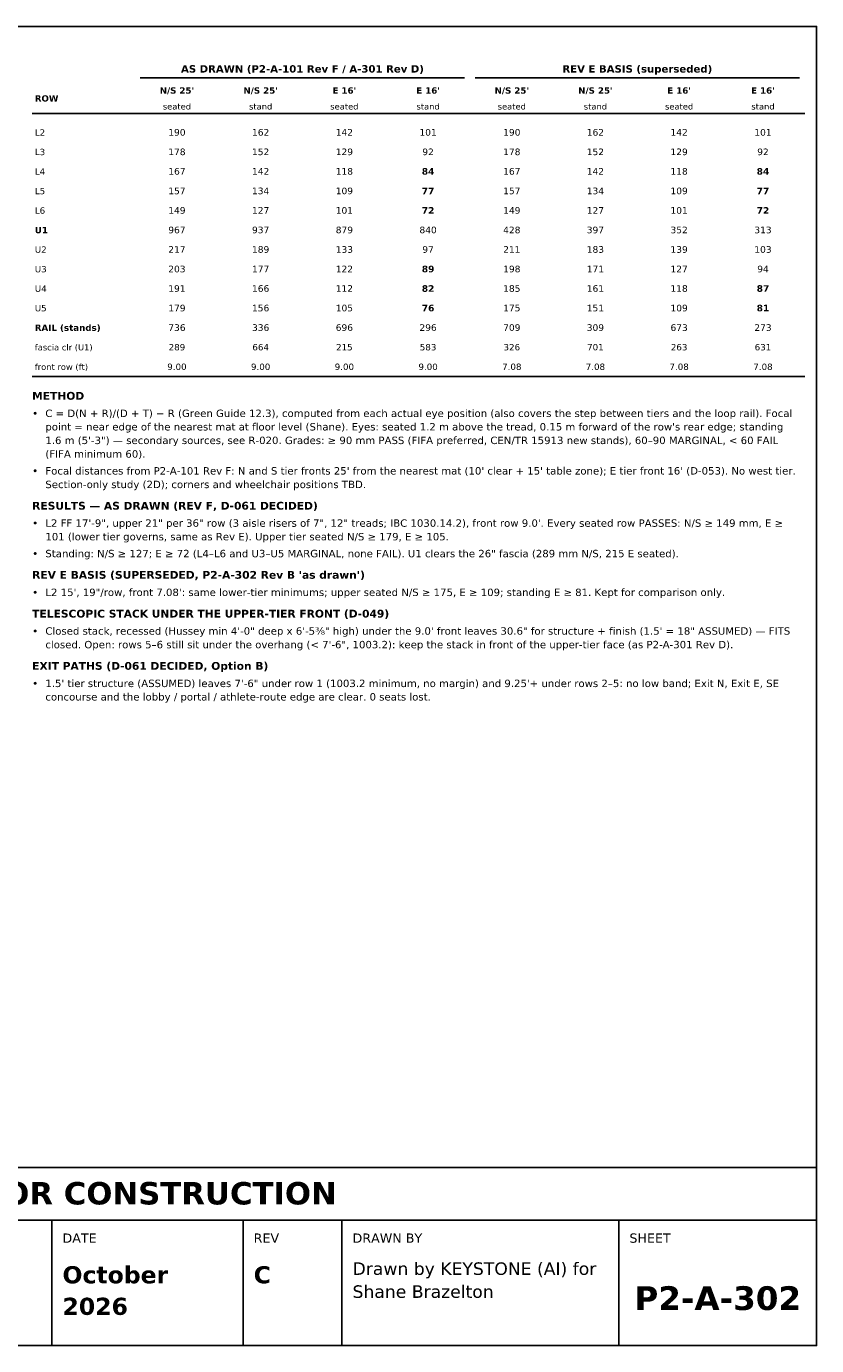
# Model space of a CAD drawing. Header units: inches. Extents: x 0.5 to 16.5, y 0.5 to 10.5.
# Tile 4 of 4: x 10.5 to 16.5, y 0.5 to 10.5. Entities that reach past the tile are written whole.
import ezdxf
from ezdxf.enums import TextEntityAlignment as Align

# ---------------------------------------------------------------- set-up
doc = ezdxf.new("R2010")
doc.units = ezdxf.units.IN
doc.header["$MEASUREMENT"] = 0
doc.layers.add('A-ANNO-TEXT', color=7, linetype='Continuous')
doc.layers.add('G-ANNO-TTLB', color=7, linetype='Continuous')
doc.styles.add('KS-BOLD', font='DejaVuSans-Bold.ttf')
doc.styles.add('KS-REG', font='DejaVuSans.ttf')

msp = doc.modelspace()

# ---------------------------------------------------------------- linework, layer by layer
at = {"layer": 'A-ANNO-TEXT'}
for p, q in [((11.37, 10.11), (13.83, 10.11)), ((13.91, 10.11), (16.37, 10.11)), ((10.55, 9.84), (16.41, 9.84)), ((10.55, 7.846), (16.41, 7.846))]:
    msp.add_line(p, q, dxfattribs=at)
at = {"layer": 'G-ANNO-TTLB'}
for p, q in [((0.5, 1.45), (16.5, 1.45)), ((10.7, 0.5), (10.7, 1.45)), ((12.15, 0.5), (12.15, 1.45)), ((12.9, 0.5), (12.9, 1.45)), ((15, 0.5), (15, 1.45))]:
    msp.add_line(p, q, dxfattribs=at)
for points in [[(0.5, 0.5), (16.5, 0.5), (16.5, 10.5), (0.5, 10.5)], [(0.5, 1.45), (16.5, 1.45), (16.5, 1.85), (0.5, 1.85)]]:
    msp.add_lwpolyline(points, close=True, dxfattribs=at)

# ---------------------------------------------------------------- texts
at = {"layer": 'A-ANNO-TEXT'}
for s, height, style, p in [('AS DRAWN (P2-A-101 Rev F / A-301 Rev D)', 0.056, 'KS-BOLD', (12.6, 10.15)), ('REV E BASIS (superseded)', 0.056, 'KS-BOLD', (15.14, 10.15)), ("N/S 25'", 0.048, 'KS-BOLD', (11.648, 9.99)), ("N/S 25'", 0.048, 'KS-BOLD', (12.283, 9.99)), ("E 16'", 0.048, 'KS-BOLD', (12.918, 9.99)), ("E 16'", 0.048, 'KS-BOLD', (13.553, 9.99)), ("N/S 25'", 0.048, 'KS-BOLD', (14.188, 9.99)), ("N/S 25'", 0.048, 'KS-BOLD', (14.822, 9.99)), ("E 16'", 0.048, 'KS-BOLD', (15.457, 9.99)), ("E 16'", 0.048, 'KS-BOLD', (16.093, 9.99)), ('seated', 0.046, 'KS-REG', (11.648, 9.87)), ('stand', 0.046, 'KS-REG', (12.283, 9.87)), ('seated', 0.046, 'KS-REG', (12.918, 9.87)), ('stand', 0.046, 'KS-REG', (13.553, 9.87)), ('seated', 0.046, 'KS-REG', (14.188, 9.87)), ('stand', 0.046, 'KS-REG', (14.822, 9.87)), ('seated', 0.046, 'KS-REG', (15.457, 9.87)), ('stand', 0.046, 'KS-REG', (16.093, 9.87)), ('190', 0.05, 'KS-REG', (11.648, 9.672)), ('162', 0.05, 'KS-REG', (12.283, 9.672)), ('142', 0.05, 'KS-REG', (12.918, 9.672)), ('101', 0.05, 'KS-REG', (13.553, 9.672)), ('190', 0.05, 'KS-REG', (14.188, 9.672)), ('162', 0.05, 'KS-REG', (14.822, 9.672)), ('142', 0.05, 'KS-REG', (15.457, 9.672)), ('101', 0.05, 'KS-REG', (16.093, 9.672)), ('178', 0.05, 'KS-REG', (11.648, 9.524)), ('152', 0.05, 'KS-REG', (12.283, 9.524)), ('129', 0.05, 'KS-REG', (12.918, 9.524)), ('92', 0.05, 'KS-REG', (13.553, 9.524)), ('178', 0.05, 'KS-REG', (14.188, 9.524)), ('152', 0.05, 'KS-REG', (14.822, 9.524)), ('129', 0.05, 'KS-REG', (15.457, 9.524)), ('92', 0.05, 'KS-REG', (16.093, 9.524)), ('167', 0.05, 'KS-REG', (11.648, 9.376)), ('142', 0.05, 'KS-REG', (12.283, 9.376)), ('118', 0.05, 'KS-REG', (12.918, 9.376)), ('84', 0.05, 'KS-BOLD', (13.553, 9.376)), ('167', 0.05, 'KS-REG', (14.188, 9.376)), ('142', 0.05, 'KS-REG', (14.822, 9.376)), ('118', 0.05, 'KS-REG', (15.457, 9.376)), ('84', 0.05, 'KS-BOLD', (16.093, 9.376)), ('157', 0.05, 'KS-REG', (11.648, 9.228)), ('134', 0.05, 'KS-REG', (12.283, 9.228)), ('109', 0.05, 'KS-REG', (12.918, 9.228)), ('77', 0.05, 'KS-BOLD', (13.553, 9.228)), ('157', 0.05, 'KS-REG', (14.188, 9.228)), ('134', 0.05, 'KS-REG', (14.822, 9.228)), ('109', 0.05, 'KS-REG', (15.457, 9.228)), ('77', 0.05, 'KS-BOLD', (16.093, 9.228)), ('149', 0.05, 'KS-REG', (11.648, 9.08)), ('127', 0.05, 'KS-REG', (12.283, 9.08)), ('101', 0.05, 'KS-REG', (12.918, 9.08)), ('72', 0.05, 'KS-BOLD', (13.553, 9.08)), ('149', 0.05, 'KS-REG', (14.188, 9.08)), ('127', 0.05, 'KS-REG', (14.822, 9.08)), ('101', 0.05, 'KS-REG', (15.457, 9.08)), ('72', 0.05, 'KS-BOLD', (16.093, 9.08)), ('967', 0.05, 'KS-REG', (11.648, 8.932)), ('937', 0.05, 'KS-REG', (12.283, 8.932)), ('879', 0.05, 'KS-REG', (12.918, 8.932)), ('840', 0.05, 'KS-REG', (13.553, 8.932)), ('428', 0.05, 'KS-REG', (14.188, 8.932)), ('397', 0.05, 'KS-REG', (14.822, 8.932)), ('352', 0.05, 'KS-REG', (15.457, 8.932)), ('313', 0.05, 'KS-REG', (16.093, 8.932)), ('217', 0.05, 'KS-REG', (11.648, 8.784)), ('189', 0.05, 'KS-REG', (12.283, 8.784)), ('133', 0.05, 'KS-REG', (12.918, 8.784)), ('97', 0.05, 'KS-REG', (13.553, 8.784)), ('211', 0.05, 'KS-REG', (14.188, 8.784)), ('183', 0.05, 'KS-REG', (14.822, 8.784)), ('139', 0.05, 'KS-REG', (15.457, 8.784)), ('103', 0.05, 'KS-REG', (16.093, 8.784)), ('203', 0.05, 'KS-REG', (11.648, 8.636)), ('177', 0.05, 'KS-REG', (12.283, 8.636)), ('122', 0.05, 'KS-REG', (12.918, 8.636)), ('89', 0.05, 'KS-BOLD', (13.553, 8.636)), ('198', 0.05, 'KS-REG', (14.188, 8.636)), ('171', 0.05, 'KS-REG', (14.822, 8.636)), ('127', 0.05, 'KS-REG', (15.457, 8.636)), ('94', 0.05, 'KS-REG', (16.093, 8.636)), ('191', 0.05, 'KS-REG', (11.648, 8.488)), ('166', 0.05, 'KS-REG', (12.283, 8.488)), ('112', 0.05, 'KS-REG', (12.918, 8.488)), ('82', 0.05, 'KS-BOLD', (13.553, 8.488)), ('185', 0.05, 'KS-REG', (14.188, 8.488)), ('161', 0.05, 'KS-REG', (14.822, 8.488)), ('118', 0.05, 'KS-REG', (15.457, 8.488)), ('87', 0.05, 'KS-BOLD', (16.093, 8.488)), ('179', 0.05, 'KS-REG', (11.648, 8.34)), ('156', 0.05, 'KS-REG', (12.283, 8.34)), ('105', 0.05, 'KS-REG', (12.918, 8.34)), ('76', 0.05, 'KS-BOLD', (13.553, 8.34)), ('175', 0.05, 'KS-REG', (14.188, 8.34)), ('151', 0.05, 'KS-REG', (14.822, 8.34)), ('109', 0.05, 'KS-REG', (15.457, 8.34)), ('81', 0.05, 'KS-BOLD', (16.093, 8.34)), ('736', 0.05, 'KS-REG', (11.648, 8.192)), ('336', 0.05, 'KS-REG', (12.283, 8.192)), ('696', 0.05, 'KS-REG', (12.918, 8.192)), ('296', 0.05, 'KS-REG', (13.553, 8.192)), ('709', 0.05, 'KS-REG', (14.188, 8.192)), ('309', 0.05, 'KS-REG', (14.822, 8.192)), ('673', 0.05, 'KS-REG', (15.457, 8.192)), ('273', 0.05, 'KS-REG', (16.093, 8.192)), ('289', 0.048, 'KS-REG', (11.648, 8.044)), ('664', 0.048, 'KS-REG', (12.283, 8.044)), ('215', 0.048, 'KS-REG', (12.918, 8.044)), ('583', 0.048, 'KS-REG', (13.553, 8.044)), ('326', 0.048, 'KS-REG', (14.188, 8.044)), ('701', 0.048, 'KS-REG', (14.822, 8.044)), ('263', 0.048, 'KS-REG', (15.457, 8.044)), ('631', 0.048, 'KS-REG', (16.093, 8.044)), ('9.00', 0.048, 'KS-REG', (11.648, 7.896)), ('9.00', 0.048, 'KS-REG', (12.283, 7.896)), ('9.00', 0.048, 'KS-REG', (12.918, 7.896)), ('9.00', 0.048, 'KS-REG', (13.553, 7.896)), ('7.08', 0.048, 'KS-REG', (14.188, 7.896)), ('7.08', 0.048, 'KS-REG', (14.822, 7.896)), ('7.08', 0.048, 'KS-REG', (15.457, 7.896)), ('7.08', 0.048, 'KS-REG', (16.093, 7.896))]:
    msp.add_text(s, height=height, dxfattribs=dict(at, style=style)).set_placement(p, align=Align.CENTER)
for s, height, style, p in [('ROW', 0.048, 'KS-BOLD', (10.57, 9.93)), ('L2', 0.048, 'KS-REG', (10.57, 9.672)), ('L3', 0.048, 'KS-REG', (10.57, 9.524)), ('L4', 0.048, 'KS-REG', (10.57, 9.376)), ('L5', 0.048, 'KS-REG', (10.57, 9.228)), ('L6', 0.048, 'KS-REG', (10.57, 9.08)), ('U1', 0.048, 'KS-BOLD', (10.57, 8.932)), ('U2', 0.048, 'KS-REG', (10.57, 8.784)), ('U3', 0.048, 'KS-REG', (10.57, 8.636)), ('U4', 0.048, 'KS-REG', (10.57, 8.488)), ('U5', 0.048, 'KS-REG', (10.57, 8.34)), ('RAIL (stands)', 0.048, 'KS-BOLD', (10.57, 8.192)), ('fascia clr (U1)', 0.046, 'KS-REG', (10.57, 8.044)), ('front row (ft)', 0.046, 'KS-REG', (10.57, 7.896)), ('METHOD', 0.059, 'KS-BOLD', (10.55, 7.67)), ('C = D(N + R)/(D + T) − R (Green Guide 12.3), computed from each actual eye position (also covers the step between tiers and the loop rail). Focal', 0.056, 'KS-REG', (10.65, 7.539)), ('•', 0.056, 'KS-REG', (10.55, 7.539)), ("point = near edge of the nearest mat at floor level (Shane). Eyes: seated 1.2 m above the tread, 0.15 m forward of the row's rear edge; standing", 0.056, 'KS-REG', (10.65, 7.437)), ('1.6 m (5\'-3") — secondary sources, see R-020. Grades: ≥ 90 mm PASS (FIFA preferred, CEN/TR 15913 new stands), 60–90 MARGINAL, < 60 FAIL', 0.056, 'KS-REG', (10.65, 7.334)), ('(FIFA minimum 60).', 0.056, 'KS-REG', (10.65, 7.231)), ('•', 0.056, 'KS-REG', (10.55, 7.103)), ("Focal distances from P2-A-101 Rev F: N and S tier fronts 25' from the nearest mat (10' clear + 15' table zone); E tier front 16' (D-053). No west tier.", 0.056, 'KS-REG', (10.65, 7.103)), ('Section-only study (2D); corners and wheelchair positions TBD.', 0.056, 'KS-REG', (10.65, 7)), ('RESULTS — AS DRAWN (REV F, D-061 DECIDED)', 0.059, 'KS-BOLD', (10.55, 6.837)), ('•', 0.056, 'KS-REG', (10.55, 6.707)), ('L2 FF 17\'-9", upper 21" per 36" row (3 aisle risers of 7", 12" treads; IBC 1030.14.2), front row 9.0\'. Every seated row PASSES: N/S ≥ 149 mm, E ≥', 0.056, 'KS-REG', (10.65, 6.707)), ('101 (lower tier governs, same as Rev E). Upper tier seated N/S ≥ 179, E ≥ 105.', 0.056, 'KS-REG', (10.65, 6.604)), ('•', 0.056, 'KS-REG', (10.55, 6.476)), ('Standing: N/S ≥ 127; E ≥ 72 (L4–L6 and U3–U5 MARGINAL, none FAIL). U1 clears the 26" fascia (289 mm N/S, 215 E seated).', 0.056, 'KS-REG', (10.65, 6.476)), ("REV E BASIS (SUPERSEDED, P2-A-302 Rev B 'as drawn')", 0.059, 'KS-BOLD', (10.55, 6.313)), ('•', 0.056, 'KS-REG', (10.55, 6.182)), ('L2 15\', 19"/row, front 7.08\': same lower-tier minimums; upper seated N/S ≥ 175, E ≥ 109; standing E ≥ 81. Kept for comparison only.', 0.056, 'KS-REG', (10.65, 6.182)), ('TELESCOPIC STACK UNDER THE UPPER-TIER FRONT (D-049)', 0.059, 'KS-BOLD', (10.55, 6.019)), ('•', 0.056, 'KS-REG', (10.55, 5.889)), ('Closed stack, recessed (Hussey min 4\'-0" deep x 6\'-5⅜" high) under the 9.0\' front leaves 30.6" for structure + finish (1.5\' = 18" ASSUMED) — FITS', 0.056, 'KS-REG', (10.65, 5.889)), ('closed. Open: rows 5–6 still sit under the overhang (< 7\'-6", 1003.2): keep the stack in front of the upper-tier face (as P2-A-301 Rev D).', 0.056, 'KS-REG', (10.65, 5.786)), ('EXIT PATHS (D-061 DECIDED, Option B)', 0.059, 'KS-BOLD', (10.55, 5.623)), ('•', 0.056, 'KS-REG', (10.55, 5.492)), ('1.5\' tier structure (ASSUMED) leaves 7\'-6" under row 1 (1003.2 minimum, no margin) and 9.25\'+ under rows 2–5: no low band; Exit N, Exit E, SE', 0.056, 'KS-REG', (10.65, 5.492)), ('concourse and the lobby / portal / athlete-route edge are clear. 0 seats lost.', 0.056, 'KS-REG', (10.65, 5.39))]:
    msp.add_text(s, height=height, dxfattribs=dict(at, style=style)).set_placement(p)
at = {"layer": 'G-ANNO-TTLB', "style": 'KS-BOLD'}
for s, height, p in [('PRELIMINARY — CONCEPTUAL DESIGN — NOT FOR CONSTRUCTION', 0.17, (8.5, 1.57)), ('P2-A-302', 0.18, (15.75, 0.77))]:
    msp.add_text(s, height=height, dxfattribs=at).set_placement(p, align=Align.CENTER)
at = {"layer": 'G-ANNO-TTLB'}
for s, height, style, p in [('DATE', 0.07, 'KS-REG', (10.78, 1.28)), ('REV', 0.07, 'KS-REG', (12.23, 1.28)), ('DRAWN BY', 0.07, 'KS-REG', (12.98, 1.28)), ('SHEET', 0.07, 'KS-REG', (15.08, 1.28)), ('October', 0.13, 'KS-BOLD', (10.78, 0.972)), ('C', 0.13, 'KS-BOLD', (12.23, 0.972)), ('Drawn by KEYSTONE (AI) for', 0.095, 'KS-REG', (12.98, 1.036)), ('Shane Brazelton', 0.095, 'KS-REG', (12.98, 0.862)), ('2026', 0.13, 'KS-BOLD', (10.78, 0.733))]:
    msp.add_text(s, height=height, dxfattribs=dict(at, style=style)).set_placement(p)

doc.saveas('drawing.dxf')
